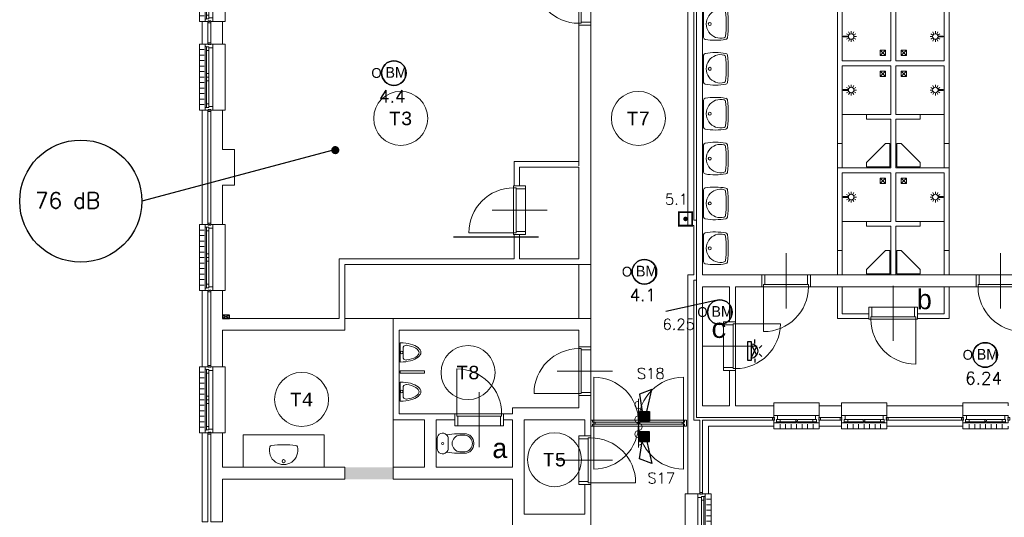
# Model space of a CAD drawing. Header units: millimetres. Extents: x 1890 to 160200, y 5205 to 111580.
# Tile 2 of 51: x 2446 to 20672, y 21126 to 30333. Entities that reach past the tile are written whole.
import ezdxf
from ezdxf.enums import TextEntityAlignment as Align
from ezdxf.xclip import XClip

# ---------------------------------------------------------------- set-up
doc = ezdxf.new("R2010")
doc.units = ezdxf.units.MM
doc.header["$XCLIPFRAME"] = 0
doc.linetypes.add('Xref-geb26-bgg$0$HIDDEN', pattern=[0.375, 0.25, -0.125])
for name, color, linetype in [('BRAND', 1, 'Continuous'), ('DB-waardes', 6, 'Continuous'), ('Xref', 253, 'Continuous'), ('Xref-geb26-bgg$0$AL$1A---_ALGEMEEN', 253, 'Continuous'), ('Xref-geb26-bgg$0$AT$1A---_TEKST050', 253, 'Continuous'), ('Xref-geb26-bgg$0$AT$1A---_TEKST070', 253, 'Continuous'), ('Xref-geb26-bgg$0$EL6131--_WG', 253, 'Continuous')]:
    doc.layers.add(name, color=color, linetype=linetype)
doc.layers.get('Xref').off()
doc.styles.add('ROMANS', font='romans')
doc.styles.add('TXT', font='txt')
doc.styles.add('Xref-geb26-bgg$0$MONOTXT', font='MONOTXT')
doc.styles.add('Xref-geb26-bgg$0$Standard', font='txt')
doc.dimstyles.new('Xref-geb26-bgg$0$Standard', dxfattribs={"dimscale": 50, "dimtxt": 1.8, "dimasz": 2.5, "dimexe": 0.18, "dimexo": 0.0625, "dimtad": 1, "dimdec": 0, "dimdsep": 46, "dimtxsty": 'Xref-geb26-bgg$0$Standard', "dimblk": 'Xref-geb26-bgg$0$_Oblique', "dimcen": 2.5, "dimse1": 1, "dimse2": 1, "dimclrd": 8, "dimclre": 8, "dimclrt": 8, "dimadec": 0, "dimazin": 0, "dimtfac": 1, "dimtdec": 0, "dimtmove": 0, "dimatfit": 3, "dimldrblk": 'Xref-geb26-bgg$0$_Oblique', "dimfxl": 1, "dimtolj": 1, "dimtzin": 0, "dimarcsym": 0})

# ---------------------------------------------------------------- blocks, each defined once
blk = doc.blocks.new('*O122')
at = {"layer": 'Xref-geb26-bgg$0$AL$1A---_ALGEMEEN', "color": 0, "linetype": 'Continuous', "lineweight": 0}
for p, q in [((130, -566), (130, 566)), ((-9, -543), (-9, 543)), ((63, 16), (63, 493)), ((106, 16), (106, 493)), ((240, 508), (150, 508)), ((240, 407), (150, 407)), ((240, 305), (150, 305)), ((240, 203), (150, 203)), ((240, 102), (150, 102)), ((240, 0), (150, 0)), ((63, -493), (63, -16)), ((106, -493), (106, -16)), ((240, -102), (150, -102)), ((240, -203), (150, -203)), ((240, -305), (150, -305)), ((240, -407), (150, -407)), ((240, -508), (150, -508))]:
    blk.add_line(p, q, dxfattribs=at)
for points in [[(-190, -610), (-240, -610), (-240, 610), (-190, 610)], [(190, -610), (240, -610), (240, 610), (190, 610)]]:
    blk.add_lwpolyline(points, dxfattribs=at)
for points in [[(-9, 610), (-9, 545), (-7, 543), (63, 543), (63, 560), (114, 560), (114, 566), (128, 566), (130, 568), (130, 610), (76, 610), (76, 601), (60, 601), (60, 610), (46, 610), (46, 601), (30, 601), (30, 610)], [(30, 635), (30, 601), (46, 601), (46, 610), (60, 610), (60, 601), (76, 601), (76, 635)], [(106, 560), (106, 493), (63, 493), (63, 560)], [(-9, -610), (-9, -545), (-7, -543), (63, -543), (63, -560), (114, -560), (114, -566), (128, -566), (130, -568), (130, -610), (76, -610), (76, -601), (60, -601), (60, -610), (46, -610), (46, -601), (30, -601), (30, -610)], [(106, -560), (106, -493), (63, -493), (63, -560)], [(30, -635), (30, -601), (46, -601), (46, -610), (60, -610), (60, -601), (76, -601), (76, -635)]]:
    blk.add_lwpolyline(points, close=True, dxfattribs=at)
blk.add_lwpolyline([(106, 4), (106, -4), (104, -4, -0.397174), (98, -10), (95, -10, 0.406754), (90, -16), (72, -16), (63, -6), (63, 6), (72, 16), (90, 16, 0.406754), (95, 10), (98, 10, -0.397174), (104, 4), (106, 4)], format="xyb", dxfattribs=at)
blk = doc.blocks.new('*O140')
at = {"layer": 'Xref-geb26-bgg$0$AL$1A---_ALGEMEEN', "color": 0, "linetype": 'Continuous', "lineweight": 0}
for p, q in [((-130, 565.5), (-130, -565.5)), ((-240, 508.33), (-150, 508.33)), ((-240, 406.66), (-150, 406.66)), ((-106, 493), (-106, 67)), ((-63, 493), (-63, 67)), ((9, 543), (9, -543)), ((-240, 305), (-150, 305)), ((-240, 203.33), (-150, 203.33)), ((-240, 101.66), (-150, 101.66)), ((-240, 0), (-150, 0)), ((-240, -101.66), (-150, -101.66)), ((-106, -67), (-106, -493)), ((-63, -67), (-63, -493)), ((-240, -203.33), (-150, -203.33)), ((-240, -305), (-150, -305)), ((-240, -406.66), (-150, -406.66)), ((-240, -508.33), (-150, -508.33))]:
    blk.add_line(p, q, dxfattribs=at)
for points in [[(-190, 610), (-240, 610), (-240, -610), (-190, -610)], [(190, 610), (240, 610), (240, -610), (190, -610)]]:
    blk.add_lwpolyline(points, dxfattribs=at)
for points in [[(9, 610), (9, 545.15), (6.86, 543), (-63, 543), (-63, 560), (-114, 560), (-114, 565.5), (-127.78, 565.5), (-130, 567.72), (-130, 610), (-76, 610), (-76, 601), (-60, 601), (-60, 610), (-46, 610), (-46, 601), (-30, 601), (-30, 610)], [(-106, 560), (-106, 493), (-63, 493), (-63, 560)], [(-30, 635), (-30, 601), (-46, 601), (-46, 610), (-60, 610), (-60, 601), (-76, 601), (-76, 635)], [(-106, 67), (-106, 0), (-63, 0), (-63, 67)], [(-106, -67), (-106, 0), (-63, 0), (-63, -67)], [(9, -610), (9, -545.15), (6.86, -543), (-63, -543), (-63, -560), (-114, -560), (-114, -565.5), (-127.78, -565.5), (-130, -567.72), (-130, -610), (-76, -610), (-76, -601), (-60, -601), (-60, -610), (-46, -610), (-46, -601), (-30, -601), (-30, -610)], [(-106, -560), (-106, -493), (-63, -493), (-63, -560)], [(-30, -635), (-30, -601), (-46, -601), (-46, -610), (-60, -610), (-60, -601), (-76, -601), (-76, -635)]]:
    blk.add_lwpolyline(points, close=True, dxfattribs=at)
blk = doc.blocks.new('*O141')
at = {"layer": 'Xref-geb26-bgg$0$AL$1A---_ALGEMEEN', "color": 0, "linetype": 'Continuous', "lineweight": 0}
for p, q in [((-130, 565.5), (-130, -565.5)), ((-240, 508.33), (-150, 508.33)), ((-240, 406.66), (-150, 406.66)), ((-106, 493), (-106, 67)), ((-63, 493), (-63, 67)), ((9, 543), (9, -543)), ((-240, 305), (-150, 305)), ((-240, 203.33), (-150, 203.33)), ((-240, 101.66), (-150, 101.66)), ((-240, 0), (-150, 0)), ((-240, -101.66), (-150, -101.66)), ((-106, -67), (-106, -493)), ((-63, -67), (-63, -493)), ((-240, -203.33), (-150, -203.33)), ((-240, -305), (-150, -305)), ((-240, -406.66), (-150, -406.66)), ((-240, -508.33), (-150, -508.33))]:
    blk.add_line(p, q, dxfattribs=at)
for points in [[(-190, 610), (-240, 610), (-240, -610), (-190, -610)], [(190, 610), (240, 610), (240, -610), (190, -610)]]:
    blk.add_lwpolyline(points, dxfattribs=at)
for points in [[(9, 610), (9, 545.15), (6.86, 543), (-63, 543), (-63, 560), (-114, 560), (-114, 565.5), (-127.78, 565.5), (-130, 567.72), (-130, 610), (-76, 610), (-76, 601), (-60, 601), (-60, 610), (-46, 610), (-46, 601), (-30, 601), (-30, 610)], [(-106, 560), (-106, 493), (-63, 493), (-63, 560)], [(-30, 635), (-30, 601), (-46, 601), (-46, 610), (-60, 610), (-60, 601), (-76, 601), (-76, 635)], [(-106, 67), (-106, 0), (-63, 0), (-63, 67)], [(-106, -67), (-106, 0), (-63, 0), (-63, -67)], [(9, -610), (9, -545.15), (6.86, -543), (-63, -543), (-63, -560), (-114, -560), (-114, -565.5), (-127.78, -565.5), (-130, -567.72), (-130, -610), (-76, -610), (-76, -601), (-60, -601), (-60, -610), (-46, -610), (-46, -601), (-30, -601), (-30, -610)], [(-106, -560), (-106, -493), (-63, -493), (-63, -560)], [(-30, -635), (-30, -601), (-46, -601), (-46, -610), (-60, -610), (-60, -601), (-76, -601), (-76, -635)]]:
    blk.add_lwpolyline(points, close=True, dxfattribs=at)
blk = doc.blocks.new('*O144')
at = {"layer": 'Xref-geb26-bgg$0$AL$1A---_ALGEMEEN', "color": 0, "linetype": 'Continuous', "lineweight": 0}
for p, q in [((-130, 565.5), (-130, -565.5)), ((-240, 508.33), (-150, 508.33)), ((-240, 406.66), (-150, 406.66)), ((-106, 493), (-106, 67)), ((-63, 493), (-63, 67)), ((9, 543), (9, -543)), ((-240, 305), (-150, 305)), ((-240, 203.33), (-150, 203.33)), ((-240, 101.66), (-150, 101.66)), ((-240, 0), (-150, 0)), ((-240, -101.66), (-150, -101.66)), ((-106, -67), (-106, -493)), ((-63, -67), (-63, -493)), ((-240, -203.33), (-150, -203.33)), ((-240, -305), (-150, -305)), ((-240, -406.66), (-150, -406.66)), ((-240, -508.33), (-150, -508.33))]:
    blk.add_line(p, q, dxfattribs=at)
for points in [[(-190, 610), (-240, 610), (-240, -610), (-190, -610)], [(190, 610), (240, 610), (240, -610), (190, -610)]]:
    blk.add_lwpolyline(points, dxfattribs=at)
for points in [[(9, 610), (9, 545.15), (6.86, 543), (-63, 543), (-63, 560), (-114, 560), (-114, 565.5), (-127.78, 565.5), (-130, 567.72), (-130, 610), (-76, 610), (-76, 601), (-60, 601), (-60, 610), (-46, 610), (-46, 601), (-30, 601), (-30, 610)], [(-106, 560), (-106, 493), (-63, 493), (-63, 560)], [(-30, 635), (-30, 601), (-46, 601), (-46, 610), (-60, 610), (-60, 601), (-76, 601), (-76, 635)], [(-106, 67), (-106, 0), (-63, 0), (-63, 67)], [(-106, -67), (-106, 0), (-63, 0), (-63, -67)], [(9, -610), (9, -545.15), (6.86, -543), (-63, -543), (-63, -560), (-114, -560), (-114, -565.5), (-127.78, -565.5), (-130, -567.72), (-130, -610), (-76, -610), (-76, -601), (-60, -601), (-60, -610), (-46, -610), (-46, -601), (-30, -601), (-30, -610)], [(-106, -560), (-106, -493), (-63, -493), (-63, -560)], [(-30, -635), (-30, -601), (-46, -601), (-46, -610), (-60, -610), (-60, -601), (-76, -601), (-76, -635)]]:
    blk.add_lwpolyline(points, close=True, dxfattribs=at)
blk = doc.blocks.new('*O145')
at = {"layer": 'Xref-geb26-bgg$0$AL$1A---_ALGEMEEN', "color": 0, "linetype": 'Continuous', "lineweight": 0}
for p, q in [((-130, 565.5), (-130, -565.5)), ((-240, 508.33), (-150, 508.33)), ((-240, 406.66), (-150, 406.66)), ((-106, 493), (-106, 67)), ((-63, 493), (-63, 67)), ((9, 543), (9, -543)), ((-240, 305), (-150, 305)), ((-240, 203.33), (-150, 203.33)), ((-240, 101.66), (-150, 101.66)), ((-240, 0), (-150, 0)), ((-240, -101.66), (-150, -101.66)), ((-106, -67), (-106, -493)), ((-63, -67), (-63, -493)), ((-240, -203.33), (-150, -203.33)), ((-240, -305), (-150, -305)), ((-240, -406.66), (-150, -406.66)), ((-240, -508.33), (-150, -508.33))]:
    blk.add_line(p, q, dxfattribs=at)
for points in [[(-190, 610), (-240, 610), (-240, -610), (-190, -610)], [(190, 610), (240, 610), (240, -610), (190, -610)]]:
    blk.add_lwpolyline(points, dxfattribs=at)
for points in [[(9, 610), (9, 545.15), (6.86, 543), (-63, 543), (-63, 560), (-114, 560), (-114, 565.5), (-127.78, 565.5), (-130, 567.72), (-130, 610), (-76, 610), (-76, 601), (-60, 601), (-60, 610), (-46, 610), (-46, 601), (-30, 601), (-30, 610)], [(-106, 560), (-106, 493), (-63, 493), (-63, 560)], [(-30, 635), (-30, 601), (-46, 601), (-46, 610), (-60, 610), (-60, 601), (-76, 601), (-76, 635)], [(-106, 67), (-106, 0), (-63, 0), (-63, 67)], [(-106, -67), (-106, 0), (-63, 0), (-63, -67)], [(9, -610), (9, -545.15), (6.86, -543), (-63, -543), (-63, -560), (-114, -560), (-114, -565.5), (-127.78, -565.5), (-130, -567.72), (-130, -610), (-76, -610), (-76, -601), (-60, -601), (-60, -610), (-46, -610), (-46, -601), (-30, -601), (-30, -610)], [(-106, -560), (-106, -493), (-63, -493), (-63, -560)], [(-30, -635), (-30, -601), (-46, -601), (-46, -610), (-60, -610), (-60, -601), (-76, -601), (-76, -635)]]:
    blk.add_lwpolyline(points, close=True, dxfattribs=at)
blk = doc.blocks.new('Xref-geb26-bgg$0$ED0831')
at = {"layer": 'Xref-geb26-bgg$0$AL$1A---_ALGEMEEN', "color": 0, "linetype": 'Continuous', "lineweight": 0}
for p, q in [((450, -400), (450, 620)), ((0, 0), (0, 220)), ((0, 220), (55, 220)), ((55, 220), (845, 220)), ((55, 220), (55, 45)), ((900, 220), (845, 220)), ((845, 220), (845, 45)), ((900, 0), (900, 220)), ((35, 0), (0, 0)), ((55, 45), (35, 45)), ((35, 45), (35, 0)), ((35, 0), (35, -830)), ((865, 0), (35, 0)), ((55, 45), (845, 45)), ((845, 45), (865, 45)), ((865, 45), (865, 0)), ((865, 0), (900, 0))]:
    blk.add_line(p, q, dxfattribs=at)
blk.add_arc((35, 0), 830, 270, 360, dxfattribs=at)
blk = doc.blocks.new('Xref-geb26-bgg$0$URIN03')
at = {"layer": 'Xref-geb26-bgg$0$AL$1A---_ALGEMEEN', "color": 0, "linetype": 'Continuous', "lineweight": 0}
for p, q in [((-177, -50), (-178, -50)), ((178, -50), (177, -50))]:
    blk.add_line(p, q, dxfattribs=at)
blk.add_lwpolyline([(-178, -20), (178, -20)], dxfattribs=at)
for points in [[(7, -70), (-72, -70, 0.414214), (-132, -130), (-132, -133)], [(0, -70), (80, -70, -0.414214), (140, -130), (140, -133)]]:
    blk.add_lwpolyline(points, format="xyb", dxfattribs=at)
blk.add_circle((0, -45), 25, dxfattribs=at)
for centre, major_axis, ratio, start_param, end_param in [((0, -20), (0, -380), 0.467105, 4.712389, 7.853982), ((7, -20), (0, -350), 0.421429, 5.041111, 6.283185), ((0, -20), (0, -350), 0.421429, 0, 1.242074)]:
    blk.add_ellipse(centre, major_axis=major_axis, ratio=ratio, start_param=start_param, end_param=end_param, dxfattribs=at)
blk = doc.blocks.new('Xref-geb26-bgg$0$CLOS02')
at = {"layer": 'Xref-geb26-bgg$0$AL$1A---_ALGEMEEN', "color": 0, "linetype": 'Continuous', "lineweight": 0}
for p, q in [((-92, -220), (92, -220)), ((-155, -528), (-155, -436)), ((155, -528), (155, -436)), ((-1, -670), (1, -670))]:
    blk.add_line(p, q, dxfattribs=at)
blk.add_lwpolyline([(-176, -338), (-162, -192, -0.674333), (-92, -20), (92, -20, -0.674333), (162, -192), (176, -338, -0.023285), (180, -431), (180, -525, -0.414214), (10, -695), (-10, -695, -0.414214), (-180, -525), (-180, -431, -0.023285), (-176, -338)], format="xyb", dxfattribs=at)
blk.add_circle((0, -120), 20, dxfattribs=at)
for centre, radius, start, end in [((-92, -120), 100, 225.9727, 270), ((0, -450), 156, 4.9264, 175.0736), ((92, -120), 100, 270, 314.0273), ((0, -514), 156, 184.9259, 355.0741)]:
    blk.add_arc(centre, radius, start, end, dxfattribs=at)
blk = doc.blocks.new('*O186')
at = {"layer": 'Xref-geb26-bgg$0$AL$1A---_ALGEMEEN', "color": 0, "linetype": 'Continuous', "lineweight": 0}
for p, q in [((-45, -225), (-45, 225)), ((45, -225), (45, 225))]:
    blk.add_line(p, q, dxfattribs=at)
blk = doc.blocks.new('*O187')
at = {"layer": 'Xref-geb26-bgg$0$AL$1A---_ALGEMEEN', "color": 0, "linetype": 'Continuous', "lineweight": 0}
for p, q in [((-45, -225), (-45, 225)), ((45, -225), (45, 225))]:
    blk.add_line(p, q, dxfattribs=at)
blk = doc.blocks.new('*O188')
at = {"layer": 'Xref-geb26-bgg$0$AL$1A---_ALGEMEEN', "color": 0, "linetype": 'Continuous', "lineweight": 0}
for p, q in [((-45, -225), (-45, 225)), ((45, -225), (45, 225))]:
    blk.add_line(p, q, dxfattribs=at)
blk = doc.blocks.new('*O189')
at = {"layer": 'Xref-geb26-bgg$0$AL$1A---_ALGEMEEN', "color": 0, "linetype": 'Continuous', "lineweight": 0}
for p, q in [((-45, -225), (-45, 225)), ((45, -225), (45, 225))]:
    blk.add_line(p, q, dxfattribs=at)
blk = doc.blocks.new('Xref-geb26-bgg$0$WT01')
at = {"layer": 'Xref-geb26-bgg$0$AL$1A---_ALGEMEEN', "color": 0, "linetype": 'Continuous', "lineweight": 0}
blk.add_line((-253, -20), (253, -20), dxfattribs=at)
blk.add_circle((0, -133), 28.1, dxfattribs=at)
for centre, radius, start, end in [((766, -236), 1068, 169.7983, 190.5514), ((-253, -53), 33, 90, 169.9973), ((0, -332), 263, 344.8667, 195.1333), ((253, -53), 33, 10.0027, 90), ((-766, -236), 1068, 349.4486, 10.2017), ((-252, -426), 33, 190.3455, 263.1425), ((0, 1669), 2144, 263.1425, 276.8575), ((-222, -392), 33, 195.1333, 263.9582), ((0, 1707), 2144, 263.9582, 276.0418), ((222, -392), 33, 276.0418, 344.8667), ((252, -426), 33, 276.8575, 349.6545)]:
    blk.add_arc(centre, radius, start, end, dxfattribs=at)
blk = doc.blocks.new('*O201')
at = {"layer": 'Xref-geb26-bgg$0$AL$1A---_ALGEMEEN', "color": 0, "linetype": 'Continuous', "lineweight": 0}
for p, q in [((-353, 9), (353, 9)), ((-376, -130), (376, -130)), ((-305, -240), (-305, -150)), ((-303, -63), (-16, -63)), ((-303, -106), (-16, -106)), ((-203, -240), (-203, -150)), ((-102, -240), (-102, -150)), ((0, -240), (0, -150)), ((16, -63), (303, -63)), ((16, -106), (303, -106)), ((102, -240), (102, -150)), ((203, -240), (203, -150)), ((305, -240), (305, -150))]:
    blk.add_line(p, q, dxfattribs=at)
for points in [[(-420, 190), (-420, 240), (420, 240), (420, 190)], [(-420, -190), (-420, -240), (420, -240), (420, -190)]]:
    blk.add_lwpolyline(points, dxfattribs=at)
for points in [[(-420, 9), (-355, 9), (-353, 7), (-353, -63), (-370, -63), (-370, -114), (-376, -114), (-376, -128), (-378, -130), (-420, -130), (-420, -76), (-411, -76), (-411, -60), (-420, -60), (-420, -46), (-411, -46), (-411, -30), (-420, -30)], [(420, 9), (355, 9), (353, 7), (353, -63), (370, -63), (370, -114), (376, -114), (376, -128), (378, -130), (420, -130), (420, -76), (411, -76), (411, -60), (420, -60), (420, -46), (411, -46), (411, -30), (420, -30)], [(-445, -30), (-411, -30), (-411, -46), (-420, -46), (-420, -60), (-411, -60), (-411, -76), (-445, -76)], [(-370, -106), (-303, -106), (-303, -63), (-370, -63)], [(370, -106), (303, -106), (303, -63), (370, -63)], [(445, -30), (411, -30), (411, -46), (420, -46), (420, -60), (411, -60), (411, -76), (445, -76)]]:
    blk.add_lwpolyline(points, close=True, dxfattribs=at)
blk.add_lwpolyline([(4, -106), (-4, -106), (-4, -104, -0.397174), (-10, -98), (-10, -95, 0.406754), (-16, -90), (-16, -72), (-6, -63), (6, -63), (16, -72), (16, -90, 0.406754), (10, -95), (10, -98, -0.397174), (4, -104), (4, -106)], format="xyb", dxfattribs=at)
blk = doc.blocks.new('*O202')
at = {"layer": 'Xref-geb26-bgg$0$AL$1A---_ALGEMEEN', "color": 0, "linetype": 'Continuous', "lineweight": 0}
for p, q in [((-353, 9), (353, 9)), ((-376, -130), (376, -130)), ((-305, -240), (-305, -150)), ((-303, -63), (-16, -63)), ((-303, -106), (-16, -106)), ((-203, -240), (-203, -150)), ((-102, -240), (-102, -150)), ((0, -240), (0, -150)), ((15, -63), (303, -63)), ((15, -106), (303, -106)), ((102, -240), (102, -150)), ((203, -240), (203, -150)), ((305, -240), (305, -150))]:
    blk.add_line(p, q, dxfattribs=at)
for points in [[(-420, 190), (-420, 240), (420, 240), (420, 190)], [(-420, -190), (-420, -240), (420, -240), (420, -190)]]:
    blk.add_lwpolyline(points, dxfattribs=at)
for points in [[(-420, 9), (-355, 9), (-353, 7), (-353, -63), (-370, -63), (-370, -114), (-376, -114), (-376, -128), (-378, -130), (-420, -130), (-420, -76), (-411, -76), (-411, -60), (-420, -60), (-420, -46), (-411, -46), (-411, -30), (-420, -30)], [(420, 9), (355, 9), (353, 7), (353, -63), (370, -63), (370, -114), (376, -114), (376, -128), (378, -130), (420, -130), (420, -76), (411, -76), (411, -60), (420, -60), (420, -46), (411, -46), (411, -30), (420, -30)], [(-445, -30), (-411, -30), (-411, -46), (-420, -46), (-420, -60), (-411, -60), (-411, -76), (-445, -76)], [(-370, -106), (-303, -106), (-303, -63), (-370, -63)], [(370, -106), (303, -106), (303, -63), (370, -63)], [(445, -30), (411, -30), (411, -46), (420, -46), (420, -60), (411, -60), (411, -76), (445, -76)]]:
    blk.add_lwpolyline(points, close=True, dxfattribs=at)
blk.add_lwpolyline([(4, -106), (-5, -106), (-5, -104, -0.397174), (-10, -98), (-10, -95, 0.406754), (-16, -90), (-16, -72), (-6, -63), (6, -63), (15, -72), (15, -90, 0.406754), (10, -95), (10, -98, -0.397174), (4, -104), (4, -106)], format="xyb", dxfattribs=at)
blk = doc.blocks.new('*O203')
at = {"layer": 'Xref-geb26-bgg$0$AL$1A---_ALGEMEEN', "color": 0, "linetype": 'Continuous', "lineweight": 0}
for p, q in [((-353, 9), (353, 9)), ((-376, -130), (376, -130)), ((-305, -240), (-305, -150)), ((-303, -63), (-16, -63)), ((-303, -106), (-16, -106)), ((-203, -240), (-203, -150)), ((-102, -240), (-102, -150)), ((0, -240), (0, -150)), ((16, -63), (303, -63)), ((16, -106), (303, -106)), ((102, -240), (102, -150)), ((203, -240), (203, -150)), ((305, -240), (305, -150))]:
    blk.add_line(p, q, dxfattribs=at)
for points in [[(-420, 190), (-420, 240), (420, 240), (420, 190)], [(-420, -190), (-420, -240), (420, -240), (420, -190)]]:
    blk.add_lwpolyline(points, dxfattribs=at)
for points in [[(-420, 9), (-355, 9), (-353, 7), (-353, -63), (-370, -63), (-370, -114), (-376, -114), (-376, -128), (-378, -130), (-420, -130), (-420, -76), (-411, -76), (-411, -60), (-420, -60), (-420, -46), (-411, -46), (-411, -30), (-420, -30)], [(420, 9), (355, 9), (353, 7), (353, -63), (370, -63), (370, -114), (376, -114), (376, -128), (378, -130), (420, -130), (420, -76), (411, -76), (411, -60), (420, -60), (420, -46), (411, -46), (411, -30), (420, -30)], [(-445, -30), (-411, -30), (-411, -46), (-420, -46), (-420, -60), (-411, -60), (-411, -76), (-445, -76)], [(-370, -106), (-303, -106), (-303, -63), (-370, -63)], [(370, -106), (303, -106), (303, -63), (370, -63)], [(445, -30), (411, -30), (411, -46), (420, -46), (420, -60), (411, -60), (411, -76), (445, -76)]]:
    blk.add_lwpolyline(points, close=True, dxfattribs=at)
blk.add_lwpolyline([(4, -106), (-4, -106), (-4, -104, -0.397174), (-10, -98), (-10, -95, 0.406754), (-16, -90), (-16, -72), (-6, -63), (6, -63), (16, -72), (16, -90, 0.406754), (10, -95), (10, -98, -0.397174), (4, -104), (4, -106)], format="xyb", dxfattribs=at)
blk = doc.blocks.new('Xref-geb26-bgg$0$DP01A')
at = {"layer": 'Xref-geb26-bgg$0$AL$1A---_ALGEMEEN', "color": 0, "linetype": 'Continuous', "lineweight": 0}
for p, q in [((-44, 192), (-85, 215)), ((-25, 210), (-49, 251)), ((0, 217), (0, 264)), ((25, 210), (49, 251)), ((44, 192), (85, 215)), ((-51, 166), (-98, 166)), ((-44, 141), (-85, 117)), ((-25, 122), (-49, 81)), ((-8, 20), (-8, 116)), ((-8, 20), (8, 20)), ((8, 20), (8, 116)), ((25, 122), (49, 81)), ((44, 141), (85, 117)), ((51, 166), (98, 166))]:
    blk.add_line(p, q, dxfattribs=at)
blk.add_circle((0, 166), 51, dxfattribs=at)
blk = doc.blocks.new('*O207')
at = {"layer": 'Xref-geb26-bgg$0$AL$1A---_ALGEMEEN', "color": 0, "linetype": 'Continuous', "lineweight": 0}
for p, q in [((-50, -50), (50, 50)), ((-50, 50), (50, -50))]:
    blk.add_line(p, q, dxfattribs=at)
blk.add_lwpolyline([(-50, -50), (50, -50), (50, 50), (-50, 50)], close=True, dxfattribs=at)
blk = doc.blocks.new('*O208')
at = {"layer": 'Xref-geb26-bgg$0$AL$1A---_ALGEMEEN', "color": 0, "linetype": 'Continuous', "lineweight": 0}
for p, q in [((50, -50), (-50, 50)), ((50, 50), (-50, -50))]:
    blk.add_line(p, q, dxfattribs=at)
blk.add_lwpolyline([(50, -50), (-50, -50), (-50, 50), (50, 50)], close=True, dxfattribs=at)
blk = doc.blocks.new('*O209')
at = {"layer": 'Xref-geb26-bgg$0$AL$1A---_ALGEMEEN', "color": 0, "linetype": 'Continuous', "lineweight": 0}
for p, q in [((-50, 50), (50, -50)), ((-50, -50), (50, 50))]:
    blk.add_line(p, q, dxfattribs=at)
blk.add_lwpolyline([(-50, 50), (50, 50), (50, -50), (-50, -50)], close=True, dxfattribs=at)
blk = doc.blocks.new('*O210')
at = {"layer": 'Xref-geb26-bgg$0$AL$1A---_ALGEMEEN', "color": 0, "linetype": 'Continuous', "lineweight": 0}
for p, q in [((50, 50), (-50, -50)), ((50, -50), (-50, 50))]:
    blk.add_line(p, q, dxfattribs=at)
blk.add_lwpolyline([(50, 50), (-50, 50), (-50, -50), (50, -50)], close=True, dxfattribs=at)
blk = doc.blocks.new('*O211')
at = {"layer": 'Xref-geb26-bgg$0$AL$1A---_ALGEMEEN', "color": 0, "linetype": 'Continuous', "lineweight": 0}
for p, q in [((-50, -50), (50, 50)), ((-50, 50), (50, -50))]:
    blk.add_line(p, q, dxfattribs=at)
blk.add_lwpolyline([(-50, -50), (50, -50), (50, 50), (-50, 50)], close=True, dxfattribs=at)
blk = doc.blocks.new('*O212')
at = {"layer": 'Xref-geb26-bgg$0$AL$1A---_ALGEMEEN', "color": 0, "linetype": 'Continuous', "lineweight": 0}
for p, q in [((50, -50), (-50, 50)), ((50, 50), (-50, -50))]:
    blk.add_line(p, q, dxfattribs=at)
blk.add_lwpolyline([(50, -50), (-50, -50), (-50, 50), (50, 50)], close=True, dxfattribs=at)
blk = doc.blocks.new('*O195')
at = {"layer": 'Xref-geb26-bgg$0$AL$1A---_ALGEMEEN', "color": 0, "linetype": 'Continuous', "lineweight": 0}
blk.add_lwpolyline([(0, -407, 1), (0, -271, -1), (0, -136, 1), (0, 0, -1), (0, 136, 1), (0, 271, -1), (0, 407)], format="xyb", dxfattribs=at)
blk = doc.blocks.new('Xref-geb26-bgg$0$BRW00')
at = {"layer": 'Xref-geb26-bgg$0$AL$1A---_ALGEMEEN', "color": 0, "linetype": 'Continuous', "lineweight": 0}
blk.add_blockref('*O195', (0, 0), dxfattribs=at)
blk = doc.blocks.new('Xref-geb26-bgg$0$DD0782')
at = {"layer": 'Xref-geb26-bgg$0$AL$1A---_ALGEMEEN', "color": 0, "linetype": 'Continuous', "lineweight": 0}
for p, q in [((885, -393), (885, 507)), ((35, 114), (1735, 114)), ((1735, 0), (35, 0))]:
    blk.add_line(p, q, dxfattribs=at)
for points in [[(885, 77, 0.414214), (55, 907), (55, 77)], [(885, 77, -0.414214), (1715, 907), (1715, 77)], [(885, 37, -0.414214), (55, -793), (55, 37)], [(885, 37, 0.414214), (1715, -793), (1715, 37)]]:
    blk.add_lwpolyline(points, format="xyb", dxfattribs=at)
for points in [[(0, 0), (35, 0), (35, 37), (55, 37), (55, 77), (35, 77), (35, 114), (0, 114), (0, 0)], [(80, 37), (860, 37), (860, 77), (80, 77)], [(910, 37), (1690, 37), (1690, 77), (910, 77)], [(1770, 0), (1735, 0), (1735, 37), (1715, 37), (1715, 77), (1735, 77), (1735, 114), (1770, 114), (1770, 0)]]:
    blk.add_lwpolyline(points, close=True, dxfattribs=at)
for centre, start, end in [((76, 57), 77.3196, 282.6804), ((865, 57), 257.3196, 102.6804), ((906, 57), 77.3196, 282.6804), ((1694, 57), 257.3196, 102.6804)]:
    blk.add_arc(centre, 20.5, start, end, dxfattribs=at)
blk.add_blockref('Xref-geb26-bgg$0$BRW00', (885, 57), dxfattribs=at)
blk = doc.blocks.new('Xref-geb26-bgg$0$_Oblique')
at = {"color": 0, "linetype": 'ByBlock', "lineweight": -2}
blk.add_line((-0.5, -0.5), (0.5, 0.5), dxfattribs=at)
blk = doc.blocks.new('Xref-geb26-bgg$0$E00112')
at = {"color": 0, "linetype": 'Continuous'}
for p, q in [((0, 1), (-1, 1)), ((-1, 1), (-1, 0)), ((-1, 0), (0, 1)), ((-1, 1), (0, 0)), ((-1, 0), (0, 0)), ((0, 0), (0, 1))]:
    blk.add_line(p, q, dxfattribs=at)
blk = doc.blocks.new('BR-OPT-M')
at = {"layer": 'BRAND', "color": 0}
blk.add_lwpolyline([(1.75, 0, 1), (-1.75, 0, 1)], format="xyb", close=True, dxfattribs=at)
blk.add_circle((0, 0), 1.75, dxfattribs=at)
for start, end in [(0, 180), (180, 0)]:
    blk.add_arc((0, 0), 1.75, start, end, dxfattribs=at)
at = {"layer": 'BRAND', "color": 0, "style": 'TXT'}
blk.add_text('O', height=1.4, dxfattribs=at).set_placement((-3.2, -0.68))
at = {"layer": 'BRAND', "color": 0, "insert": (-1.2, 0.86), "char_height": 1.522, "width": 4.0171, "attachment_point": 1, "style": 'TXT'}
blk.add_mtext('BM', dxfattribs=at)
at = {"layer": 'BRAND', "color": 0, "style": 'ROMANS'}
blk.add_attdef('ION1-B', text='', height=1.75, dxfattribs=at).set_placement((-0.23, -2.43), align=Align.TOP_CENTER)
blk = doc.blocks.new('handmelder')
at = {"layer": 'BRAND', "color": 0, "const_width": 0.416}
blk.add_lwpolyline([(0.55, 1.82), (-1.53, 1.82), (-1.53, -1.3), (1.59, -1.3), (1.59, 1.82), (0.55, 1.82)], dxfattribs=at)
at = {"layer": 'BRAND', "color": 0, "const_width": 0.52}
blk.add_lwpolyline([(-0.23, 0.26, 1), (0.29, 0.26, 1)], format="xyb", close=True, dxfattribs=at)
at = {"layer": 'BRAND', "color": 0, "style": 'ROMANS'}
blk.add_attdef('X', text='', height=2, dxfattribs=at).set_placement((0.09, -2.9), align=Align.MIDDLE)
blk = doc.blocks.new('NEVENIN')
at = {"layer": 'BRAND', "color": 0}
for p, q in [((-0.86, 3.53), (-1.68, 4.35)), ((0.86, 3.53), (1.68, 4.35)), ((-2.37, 2.19), (-3.54, 2.19)), ((-2.91, 1.02), (2.91, 1.02)), ((-2.91, 0), (-2.91, 1.02)), ((2.91, 0), (-2.91, 0)), ((-2.16, 1.02), (1.31, 2.74)), ((2.16, 1.02), (-1.31, 2.74)), ((2.37, 2.19), (3.54, 2.19)), ((2.91, 1.02), (2.91, 0))]:
    blk.add_line(p, q, dxfattribs=at)
blk.add_arc((0, 1.02), 2.16, 360, 180, dxfattribs=at)
blk = doc.blocks.new('SWHOOP')
at = {"layer": 'BRAND', "color": 0}
for p, q in [((3, 1.5), (0, 1.5)), ((3, 0.75), (9.75, 2.25)), ((3, -1.5), (3, 1.5)), ((9.75, 2.25), (8.25, -1.5)), ((0, -1.5), (3, -1.5)), ((8.25, -1.5), (3, -0.75))]:
    blk.add_line(p, q, dxfattribs=at)
at = {"layer": 'BRAND'}
blk.add_line((0, 1.5), (0, -1.5), dxfattribs=at)
at = {"layer": 'BRAND', "color": 0}
blk.add_solid([(0, -1.5), (3, -1.5), (0, 1.5), (3, 1.5)], dxfattribs=at)
blk = doc.blocks.new('Xref-geb26-bgg')
at = {"layer": 'Xref-geb26-bgg$0$AL$1A---_ALGEMEEN', "linetype": 'Continuous', "lineweight": 0}
for p, q in [((86315.43, 91248.82), (86315.43, 93773.82)), ((86315.43, 93773.82), (86535.43, 93773.82)), ((86535.43, 93773.82), (86535.43, 89348.82)), ((91640.43, 92123.82), (91195.45, 92123.82)), ((92630.43, 92123.82), (93075.41, 92123.82)), ((86315.43, 91388.82), (86315.43, 91168.82)), ((86315.43, 91168.82), (86315.43, 91388.82)), ((85115.43, 91248.82), (86315.43, 91248.82)), ((85215.43, 91148.82), (86315.43, 91148.82)), ((86315.43, 89448.82), (86315.43, 91148.82)), ((91640.43, 90143.82), (91190.43, 90143.82)), ((92630.43, 90143.82), (93080.43, 90143.82)), ((85115.43, 89448.82), (85115.43, 89898.82)), ((85115.43, 89898.82), (85215.43, 89898.82)), ((85215.43, 89448.82), (85215.43, 89898.82)), ((81880.43, 89448.82), (85115.43, 89448.82)), ((81880.43, 88348.82), (81880.43, 89448.82)), ((81980.43, 88348.82), (81980.43, 89348.82)), ((81980.43, 89348.82), (86315.43, 89348.82)), ((85215.43, 89448.82), (86315.43, 89448.82)), ((86315.43, 89348.82), (86535.43, 89348.82)), ((79500.43, 88863.82), (79720.43, 88863.82)), ((79500.43, 87453.82), (79500.43, 88863.82)), ((79720.43, 88863.82), (79720.43, 88348.82)), ((79720.43, 88348.82), (81880.43, 88348.82)), ((81980.43, 88348.82), (81980.43, 88128.82)), ((82880.43, 86473.82), (82880.43, 88348.82)), ((82880.43, 88348.82), (85385.43, 88348.82)), ((85385.43, 88348.82), (85495.43, 88348.82)), ((85495.43, 88348.82), (86315.43, 88348.82)), ((86315.43, 88348.82), (86535.43, 88348.82)), ((86535.43, 88348.82), (86535.43, 87823.82)), ((81980.43, 88128.82), (79720.43, 88128.82)), ((79720.43, 88128.82), (79720.43, 87453.82)), ((86315.43, 88128.82), (82990.43, 88128.82)), ((82990.43, 88128.82), (82990.43, 86583.82)), ((86315.43, 87823.82), (86315.43, 88128.82)), ((86535.43, 87823.82), (86315.43, 87823.82)), ((79720.43, 87453.82), (79500.43, 87453.82)), ((86315.43, 86693.82), (86315.43, 86923.82)), ((86315.43, 86923.82), (86535.43, 86923.82)), ((86535.43, 86923.82), (86535.43, 86173.82)), ((82990.43, 86583.82), (84020.8, 86583.82)), ((84020.8, 86583.82), (84020.8, 86473.82)), ((84920.8, 86473.82), (84920.8, 86583.82)), ((84920.8, 86583.82), (85085.43, 86583.82)), ((85085.43, 86583.82), (85085.43, 86693.82)), ((85085.43, 86693.82), (86315.43, 86693.82)), ((83455.43, 86473.82), (82880.43, 86473.82)), ((83455.43, 85593.82), (83455.43, 86473.82)), ((84020.8, 86473.82), (83675.43, 86473.82)), ((83675.43, 86473.82), (83675.43, 85593.82)), ((85085.43, 86473.82), (84920.8, 86473.82)), ((85085.43, 85593.82), (85085.43, 86473.82)), ((86425.43, 86473.82), (85305.43, 86473.82)), ((85305.43, 86473.82), (85305.43, 84723.82)), ((86425.43, 86173.82), (86425.43, 86473.82)), ((86535.43, 86173.82), (86425.43, 86173.82)), ((82880.43, 85373.82), (82880.43, 85593.82)), ((82880.43, 85593.82), (83455.43, 85593.82)), ((83675.43, 85593.82), (85085.43, 85593.82)), ((85085.43, 85373.82), (82880.43, 85373.82)), ((85085.43, 80926.24), (85085.43, 85373.82)), ((86425.43, 84723.82), (86425.43, 85273.82)), ((86425.43, 85273.82), (86535.43, 85273.82)), ((86535.43, 85273.82), (86535.43, 83080.5)), ((85305.43, 84723.82), (86425.43, 84723.82))]:
    blk.add_line(p, q, dxfattribs=at)
at = {"layer": 'Xref-geb26-bgg$0$AL$1A---_ALGEMEEN', "linetype": 'Xref-geb26-bgg$0$HIDDEN', "lineweight": 0}
for p, q in [((86315.43, 89348.82), (86315.43, 88348.82)), ((86535.43, 89348.82), (86535.43, 88348.82)), ((82880.43, 88348.82), (81980.43, 88348.82)), ((82880.43, 85593.82), (82880.43, 86473.82))]:
    blk.add_line(p, q, dxfattribs=at)
at = {"layer": 'Xref-geb26-bgg$0$AL$1A---_ALGEMEEN', "linetype": 'Continuous', "lineweight": 0}
for points in [[(88335.43, 98358.82), (88555.43, 98358.82), (88555.43, 97048.82), (88445.43, 97048.82), (88445.43, 90168.82), (88495.43, 90168.82), (88495.43, 89053.82), (88445.43, 89053.82), (88445.43, 86463.82), (88555.43, 86463.82), (88555.43, 85103.82), (88335.43, 85103.82), (88335.43, 89153.82), (88445.43, 89153.82), (88445.43, 90068.82), (88335.43, 90068.82)], [(88495.43, 96998.82), (89045.43, 96998.82), (89045.43, 96778.82), (88605.43, 96778.82), (88605.43, 89153.82), (89700.43, 89153.82), (89700.43, 88933.82), (89215.43, 88933.82), (89215.43, 88283.82), (89105.43, 88283.82), (89105.43, 88933.82), (88605.43, 88933.82), (88605.43, 86733.82), (89105.43, 86733.82), (89105.43, 87383.82), (89215.43, 87383.82), (89215.43, 86733.82), (89925.43, 86733.82), (89925.43, 86513.82), (88495.43, 86513.82)], [(79450.43, 93423.82), (79340.43, 93423.82), (79340.43, 93843.82), (79450.43, 93843.82)], [(79500.43, 93423.82), (79720.43, 93423.82), (79720.43, 93843.82), (79500.43, 93843.82)], [(79340.43, 90083.82), (79450.43, 90083.82), (79450.43, 92203.82), (79340.43, 92203.82)], [(79500.43, 90083.82), (79720.43, 90083.82), (79720.43, 90813.82), (79940.43, 90813.82), (79940.43, 91473.82), (79720.43, 91473.82), (79720.43, 92203.82), (79500.43, 92203.82)], [(91640.43, 91153.82), (92070.43, 91153.82), (92070.43, 91583.82), (91990.43, 91583.82), (91640.43, 91233.82)], [(92630.43, 91153.82), (92200.43, 91153.82), (92200.43, 91583.82), (92280.43, 91583.82), (92630.43, 91233.82)], [(91640.43, 89173.82), (92070.43, 89173.82), (92070.43, 89603.82), (91990.43, 89603.82), (91640.43, 89253.82)], [(92630.43, 89173.82), (92200.43, 89173.82), (92200.43, 89603.82), (92280.43, 89603.82), (92630.43, 89253.82)], [(90600.43, 88933.82), (93670.43, 88933.82), (93670.43, 89153.82), (90600.43, 89153.82)], [(79450.43, 88863.82), (79340.43, 88863.82), (79340.43, 87453.82), (79450.43, 87453.82)], [(91100.43, 88933.82), (91190.43, 88933.82), (91190.43, 88433.82), (91685.43, 88433.82), (91685.43, 88343.82), (91100.43, 88343.82)], [(93170.43, 88933.82), (93080.43, 88933.82), (93080.43, 88433.82), (92585.43, 88433.82), (92585.43, 88343.82), (93170.43, 88343.82)], [(83010.43, 87336.32), (83460.43, 87336.32), (83460.43, 87376.32), (83010.43, 87376.32)], [(90765.43, 86513.82), (91175.43, 86513.82), (91175.43, 86733.82), (90765.43, 86733.82)], [(92015.43, 86513.82), (93425.43, 86513.82), (93425.43, 86733.82), (92015.43, 86733.82)], [(88605.43, 86463.82), (89925.43, 86463.82), (89925.43, 86353.82), (88715.43, 86353.82), (88715.43, 85103.82), (88605.43, 85103.82)], [(90765.43, 86353.82), (91175.43, 86353.82), (91175.43, 86463.82), (90765.43, 86463.82)], [(92015.43, 86353.82), (93425.43, 86353.82), (93425.43, 86463.82), (92015.43, 86463.82)], [(79340.43, 84583.82), (79450.43, 84583.82), (79450.43, 86233.82), (79340.43, 86233.82)], [(79500.43, 86233.82), (79720.43, 86233.82), (79720.43, 85593.82), (81980.43, 85593.82), (81980.43, 85373.82), (79720.43, 85373.82), (79720.43, 84583.82), (79500.43, 84583.82)], [(81600.43, 85593.82), (80100.43, 85593.82), (80100.43, 86193.82), (81600.43, 86193.82)]]:
    blk.add_lwpolyline(points, close=True, dxfattribs=at)
for points in [[(92180.43, 94013.82), (92180.43, 93113.82), (93080.43, 93113.82), (93080.43, 94553.82)], [(93170.43, 94553.82), (93170.43, 91583.82), (93080.43, 91583.82), (93080.43, 93023.82), (92180.43, 93023.82), (92180.43, 92123.82), (92630.43, 92123.82), (92630.43, 92033.82), (92180.43, 92033.82), (92180.43, 91133.82), (93170.43, 91133.82), (93170.43, 89603.82), (93080.43, 89603.82), (93080.43, 91043.82), (92180.43, 91043.82), (92180.43, 90143.82), (92630.43, 90143.82), (92630.43, 90053.82), (92180.43, 90053.82), (92180.43, 89153.82), (92090.43, 89153.82), (92090.43, 90053.82), (91640.43, 90053.82), (91640.43, 90143.82), (92090.43, 90143.82), (92090.43, 91043.82), (91190.43, 91043.82), (91190.43, 89603.82), (91100.43, 89603.82), (91100.43, 91133.82), (92090.43, 91133.82), (92090.43, 92033.82), (91640.43, 92033.82), (91640.43, 92123.82), (92090.43, 92123.82), (92090.43, 93023.82), (91190.43, 93023.82), (91190.43, 91583.82), (91100.43, 91583.82), (91100.43, 94553.82)], [(91190.43, 94553.82), (91190.43, 93113.82), (92090.43, 93113.82), (92090.43, 94013.82)], [(85115.43, 91248.82), (85115.43, 90798.82), (85215.43, 90798.82), (85215.43, 91148.74)]]:
    blk.add_lwpolyline(points, dxfattribs=at)
for centre, radius in [((83017.93, 92048.82), 500), ((87417.93212, 92048.8242), 500), ((84263.89858, 87346.60638), 500), ((81182.93, 86848.82), 500), ((85864.866, 85733.79919), 500), ((80850.43, 85707.12411), 28.05539)]:
    blk.add_circle(centre, radius, dxfattribs=at)
for centre, radius, start, end in [((80850.43, 85905.91729), 263.14318, 164.866661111, 15.133338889), ((80628.26798, 85965.99991), 33, 96.041758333, 164.866661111), ((80850.43, 83866.98628), 2143.73782, 83.958241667, 96.041758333), ((81072.59202, 85965.99991), 33, 15.133338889, 83.958241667)]:
    blk.add_arc(centre, radius, start, end, dxfattribs=at)
blk.add_solid([(81980.43, 85373.82), (82880.43, 85373.82), (81980.43, 85593.82), (82880.43, 85593.82)], dxfattribs=at)
for name, p in [('*O141', (79530.43, 94453.82)), ('*O140', (79530.43, 92813.82)), ('*O209', (91940.43, 93263.82)), ('*O210', (92330.43, 93263.82)), ('*O207', (91940.43, 92873.82)), ('*O208', (92330.43, 92873.82)), ('*O187', (91145.43, 91358.82)), ('*O186', (93125.43, 91358.82)), ('*O211', (91940.43, 90893.82)), ('*O212', (92330.43, 90893.82)), ('*O145', (79530.43, 89473.82)), ('Xref-geb26-bgg$0$ED0831', (89700.43, 88933.82)), ('*O188', (91145.43, 89378.82)), ('*O189', (93125.43, 89378.82)), ('*O144', (79530.43, 86843.82)), ('Xref-geb26-bgg$0$DD0782', (86535.43, 86353.82)), ('*O201', (90345.43, 86543.82)), ('*O202', (91595.43, 86543.82)), ('*O203', (93845.43, 86543.82)), ('*O122', (88525.43, 84493.82))]:
    blk.add_blockref(name, p, dxfattribs=at)
for name, p, rotation in [('Xref-geb26-bgg$0$ED0831', (86315.43, 94673.82), 270), ('Xref-geb26-bgg$0$WT01', (88605.43, 93796.32), 90), ('Xref-geb26-bgg$0$DP01A', (91190.43, 93563.82), 270), ('Xref-geb26-bgg$0$WT01', (88605.43, 92966.32), 90), ('Xref-geb26-bgg$0$DP01A', (93080.43, 92573.82), 90), ('Xref-geb26-bgg$0$WT01', (88605.43, 92136.32), 90), ('Xref-geb26-bgg$0$WT01', (88605.43, 91306.32), 90), ('Xref-geb26-bgg$0$WT01', (88605.43, 90476.32), 90), ('Xref-geb26-bgg$0$DP01A', (93080.43, 90593.82), 90), ('Xref-geb26-bgg$0$WT01', (88605.43, 89646.32), 90), ('Xref-geb26-bgg$0$CLOS02', (83675.43, 86033.82), 90), ('Xref-geb26-bgg$0$ED0831', (86535.43, 85273.82), 90)]:
    blk.add_blockref(name, p, dxfattribs=dict(at, rotation=rotation))
at = {"layer": 'Xref-geb26-bgg$0$AL$1A---_ALGEMEEN', "linetype": 'Continuous', "lineweight": 0, "yscale": -1}
for name, p, rotation in [('Xref-geb26-bgg$0$DP01A', (93080.43, 93563.82), 270), ('Xref-geb26-bgg$0$DP01A', (91190.43, 92573.82), 90), ('Xref-geb26-bgg$0$ED0831', (85108.43, 89898.82), 90), ('Xref-geb26-bgg$0$DP01A', (91190.43, 90593.82), 90), ('Xref-geb26-bgg$0$ED0831', (94570.43, 88933.82), 180), ('Xref-geb26-bgg$0$ED0831', (92585.43, 88333.82), 180), ('Xref-geb26-bgg$0$ED0831', (89215.43, 88283.82), 270), ('Xref-geb26-bgg$0$URIN03', (82990.43, 87718.82), 270), ('Xref-geb26-bgg$0$ED0831', (86315.43, 86923.82), 90), ('Xref-geb26-bgg$0$URIN03', (82990.43, 86993.82), 270)]:
    blk.add_blockref(name, p, dxfattribs=dict(at, rotation=rotation))
blk.add_blockref('Xref-geb26-bgg$0$ED0831', (84020.8, 86583.82), dxfattribs=at)
at = {"layer": 'Xref-geb26-bgg$0$EL6131--_WG', "linetype": 'Continuous', "lineweight": 0, "xscale": 60, "yscale": 130, "zscale": 60, "rotation": 270}
blk.add_blockref('Xref-geb26-bgg$0$E00112', (79720.43, 88348.82), dxfattribs=at)
at = {"layer": 'Xref-geb26-bgg$0$AT$1A---_TEKST050', "linetype": 'Continuous', "lineweight": 0, "style": 'Xref-geb26-bgg$0$MONOTXT'}
for s, p in [('T3', (83017.92, 92048.81)), ('T7', (87417.92, 92048.81)), ('T8', (84263.88, 87346.59)), ('T4', (81182.92, 86848.81)), ('T5', (85864.86, 85733.79))]:
    blk.add_text(s, height=250.00002, dxfattribs=at).set_placement(p, align=Align.MIDDLE)
at = {"layer": 'Xref-geb26-bgg$0$AT$1A---_TEKST070', "linetype": 'Continuous', "lineweight": 0, "style": 'Xref-geb26-bgg$0$MONOTXT'}
for s, p in [('b', (92559.56, 88694.12)), ('c', (88761.34, 88162.57)), ('a', (84703.14, 85940.25))]:
    blk.add_text(s, height=349.99998, dxfattribs=at).set_placement(p, align=Align.MIDDLE_LEFT)
at = {"layer": 'Xref-geb26-bgg$0$AL$1A---_ALGEMEEN', "linetype": 'Continuous', "lineweight": 0}
blk.add_leader([(85566.27, 89854.44), (83995.62, 89854.44)], dimstyle='Xref-geb26-bgg$0$Standard', dxfattribs=at)

msp = doc.modelspace()

# ---------------------------------------------------------------- linework, layer by layer
at = {"layer": 'BRAND'}
msp.add_line((15329, 25136), (14405, 24935), dxfattribs=at)
at = {"layer": 'DB-waardes'}
msp.add_line((8250, 27920), (4706, 26976), dxfattribs=at)
at = {"layer": 'DB-waardes', "const_width": 75}
msp.add_lwpolyline([(8250, 27920, 1), (8325, 27920, 1)], format="xyb", close=True, dxfattribs=at)
at = {"layer": 'DB-waardes'}
msp.add_circle((3576, 26976), 1130, dxfattribs=at)

# ---------------------------------------------------------------- block references
at = {"layer": 'BRAND', "xscale": 130, "yscale": 130, "zscale": 130}
for p, values in [((9372, 29345), {'ION1-B': '4.4'}), ((14009, 25669), {'ION1-B': '4.1'}), ((20318, 24130), {'ION1-B': '6.24'})]:
    msp.add_blockref('BR-OPT-M', p, dxfattribs=at).add_auto_attribs(values)
at = {"layer": 'BRAND'}
for name, p, xscale, yscale, zscale in [('handmelder', (14768, 26626), 80, 80, 80), ('BR-OPT-M', (15406, 24922), 130, 130, 130)]:
    msp.add_blockref(name, p, dxfattribs=dict(at, xscale=xscale, yscale=yscale, zscale=zscale))
at = {"layer": 'BRAND', "yscale": 60, "zscale": 60, "rotation": 270}
for name, p, xscale in [('NEVENIN', (15922, 24203), 60), ('SWHOOP', (14012, 22907), -60), ('SWHOOP', (14012, 22706), 60)]:
    msp.add_blockref(name, p, dxfattribs=dict(at, xscale=xscale))
at = {"layer": 'Xref'}
ref = msp.add_blockref('Xref-geb26-bgg', (-73519, -63542), dxfattribs=at)
XClip(ref).set_block_clipping_path([(77218.5005235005, 77622.422877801), (161938.5005235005, 106512.422877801)])

# ---------------------------------------------------------------- texts
at = {"layer": 'BRAND', "style": 'ROMANS'}
for s, p in [('5.1', (14390, 26912)), ('6.25', (14345, 24597)), ('S18', (13870, 23687)), ('S17', (14065, 21752))]:
    msp.add_text(s, height=200, dxfattribs=at).set_placement(p)
at = {"layer": 'DB-waardes', "style": 'ROMANS'}
msp.add_text('76 dB', height=292.5, dxfattribs=at).set_placement((2730, 26843))

doc.saveas('drawing.dxf')
